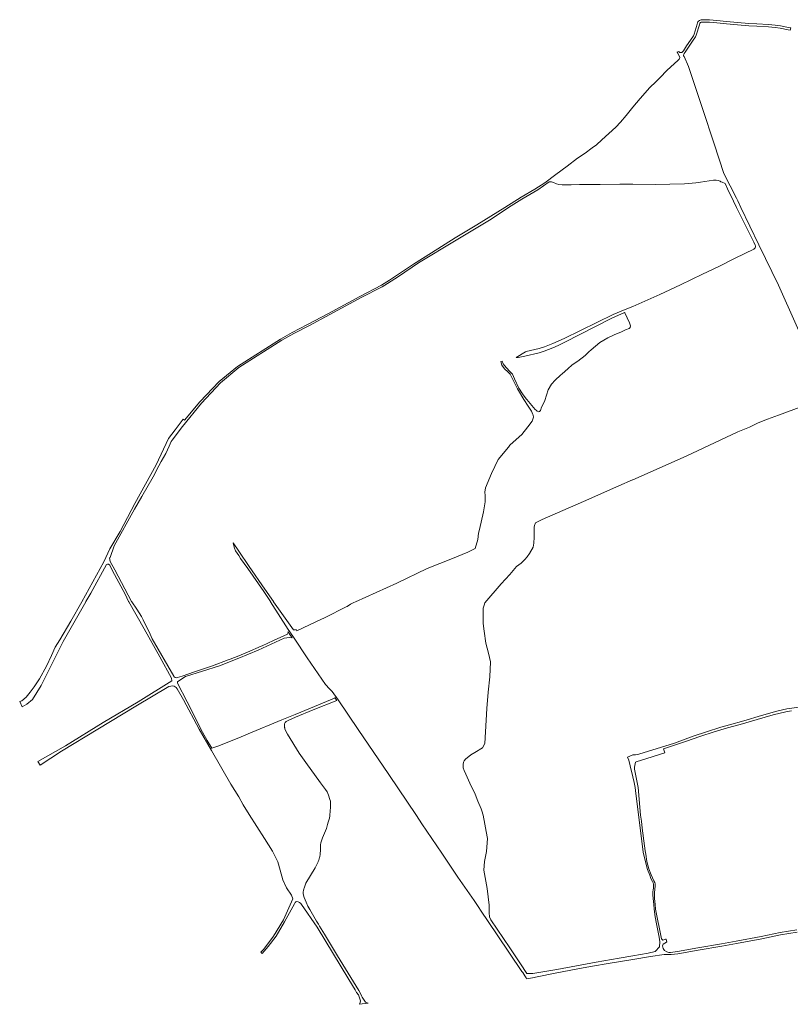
# Model space of a CAD drawing. Extents: x 154222 to 160093, y 456746 to 462495.
# Tile 1 of 256: x 154222 to 155200, y 458989 to 460238. Entities that reach past the tile are written whole.
import ezdxf

# ---------------------------------------------------------------- set-up
doc = ezdxf.new("R2010")
doc.units = 0
doc.header["$LTSCALE"] = 0.75
doc.layers.add('B-XX-VH-VERHARDING_FUNDERING_ZAND-GV', color=252, linetype='CONTINUOUS', lineweight=18)

msp = doc.modelspace()

# ---------------------------------------------------------------- linework, layer by layer
at = {"layer": 'B-XX-VH-VERHARDING_FUNDERING_ZAND-GV'}
for points in [[(155229.875, 459801.088), (155185.115, 459901.836), (155160.123, 459952.895), (155137.303, 460000), (155137.244, 460000.125), (155133.269, 460008.561), (155131.549, 460011.961), (155115.755, 460043.185), (155103.481, 460080.784), (155088.507, 460125.6), (155070.661, 460179.19), (155065.26, 460191.608), (155064.614, 460192.631), (155064.503, 460193.612), (155064.735, 460194.472), (155065.385, 460195.392), (155066.711, 460197.072), (155070.948, 460203.402), (155076.058, 460210.997), (155079.562, 460216.6), (155080.735, 460218.937), (155084.598, 460231.955), (155085.117, 460233.525), (155085.345, 460234.007), (155085.718, 460234.43), (155086.156, 460234.751), (155086.966, 460235.184), (155087.589, 460235.368), (155088.095, 460235.432), (155097.401, 460235.146), (155106.569, 460234.593), (155118.905, 460233.232), (155132.881, 460232.035), (155147.218, 460230.805), (155157.503, 460230.053), (155172.137, 460229.392), (155180.654, 460228.382), (155187.235, 460227.709), (155197.24, 460225.675), (155199.971, 460225.329), (155200.8, 460228.248), (155197.728, 460228.637), (155187.687, 460230.679), (155180.983, 460231.364), (155172.382, 460232.385), (155157.68, 460233.048), (155147.456, 460233.795), (155133.138, 460235.024), (155119.198, 460236.218), (155106.824, 460237.584), (155097.538, 460238.143), (155087.953, 460238.438), (155086.971, 460238.314), (155085.822, 460237.974), (155084.555, 460237.297), (155083.683, 460236.659), (155082.813, 460235.673), (155082.326, 460234.641), (155081.735, 460232.853), (155077.934, 460220.045), (155076.944, 460218.071), (155073.54, 460212.63), (155068.457, 460205.073), (155064.284, 460198.838), (155063.306, 460197.6), (155062.308, 460196.906), (155061.863, 460196.665), (155059.875, 460196.854), (155058.808, 460197.541), (155058.009, 460198.06), (155055.921, 460197.33), (155056.401, 460197.106), (155057.297, 460195.979), (155059.718, 460190.443), (155059.36, 460189.068), (155058.818, 460188.36), (155057.719, 460187.131), (155043.179, 460173.991), (155034.94, 460165.294), (155029.548, 460159.683), (155021.862, 460152.332), (155009.335, 460138.335), (155000, 460127.612), (154991.505, 460116.778), (154984.468, 460108.236), (154978.691, 460102.205), (154960.922, 460085.922), (154953.958, 460079.794), (154948.664, 460075.682), (154939.505, 460069.243), (154930.073, 460062.68), (154916.823, 460052.771), (154902.362, 460041.85), (154888.393, 460031.507), (154875.787, 460023.434), (154858.637, 460013.413), (154837.772, 460000), (154802.142, 459978.263), (154774.684, 459961.539), (154744.548, 459942.8), (154721.78, 459928.096), (154707.843, 459918.896), (154691.227, 459907.847), (154681.34, 459901.737), (154653.538, 459887.219), (154613.971, 459865.894), (154587.343, 459851.678), (154567.967, 459841.64), (154553.027, 459833.159), (154498.328, 459798.418), (154475.273, 459779.255), (154450.766, 459753.546), (154431.116, 459730.454), (154429.659, 459731.422), (154419.41, 459718.2), (154411.102, 459707.121), (154395.182, 459673.713), (154368.367, 459624.795), (154349.702, 459589.116), (154336.531, 459567.095), (154328.89, 459550.466), (154300.786, 459500), (154287.175, 459475.477), (154272.997, 459451.848), (154267.09, 459442.187), (154262.294, 459431.971), (154256.178, 459418.21), (154247.074, 459402.225), (154240.333, 459392.148), (154235.537, 459385.267), (154230.255, 459379.012), (154224.904, 459374.46), (154222.124, 459373.383), (154225.182, 459366.776), (154231.308, 459369.949), (154238.35, 459376.12), (154249.225, 459393.55), (154277.332, 459449.586), (154306.082, 459500), (154306.155, 459500.125), (154312.401, 459510.845), (154332.486, 459547.037), (154333.723, 459547.813), (154334.836, 459547.816), (154336.443, 459546.316), (154339.955, 459539.138), (154356.008, 459509.544), (154360.362, 459500.125), (154360.42, 459500), (154379.908, 459465.661), (154400.03, 459430.204), (154414.834, 459403.163), (154415.274, 459399.615), (154372.384, 459372.874), (154327.973, 459346.961), (154280.093, 459317.319), (154245.092, 459297.137), (154248.045, 459292.716), (154275.322, 459310.361), (154321.178, 459338.169), (154369.347, 459367.66), (154411.293, 459392.272), (154413.707, 459393.043), (154416.035, 459393.251), (154418.016, 459392.869), (154420.483, 459391.409), (154422.137, 459389.62), (154430.184, 459375.419), (154449.956, 459338.414), (154465.485, 459311.106), (154490.245, 459268.479), (154500, 459252.285), (154505.686, 459242.523), (154513.483, 459229.903), (154532.617, 459199.735), (154542.845, 459183.575), (154549.682, 459170.026), (154552.445, 459159.248), (154556.015, 459147.292), (154560.538, 459136.975), (154566.99, 459127.601), (154568.53, 459123.022), (154556.748, 459096.302), (154544.171, 459075.702), (154532.045, 459059.399), (154528.306, 459055.365), (154529.993, 459053.713), (154537.355, 459062.509), (154547.51, 459075.871), (154558.069, 459093.839), (154570.686, 459116.939), (154571.686, 459118.492), (154572.371, 459119.176), (154573.659, 459119.533), (154575.357, 459119.313), (154577.385, 459118.492), (154578.754, 459117.286), (154579.745, 459115.953), (154599.626, 459086.962), (154639.974, 459020.735), (154647.856, 459007.435), (154649.625, 459004.45), (154652.094, 459001.134), (154652.486, 459000), (154654.607, 458993.858), (154653.549, 458989.757), (154653.077, 458989.27), (154664.441, 458990.722), (154660.737, 458991.957), (154656.641, 458998.511), (154655.957, 459000), (154654.593, 459002.972), (154652.29, 459006.74), (154625.493, 459050.58), (154608.825, 459078.209), (154602.697, 459088.367), (154601.106, 459091.138), (154598.924, 459094.935), (154590.488, 459109.619), (154587.905, 459113.889), (154585.548, 459118.656), (154583.028, 459124.573), (154582.097, 459127.532), (154581.85, 459129.655), (154581.905, 459131.847), (154582.097, 459133.628), (154582.686, 459135.669), (154582.953, 459136.8), (154585.325, 459142.761), (154597.003, 459162.461), (154600.381, 459169.29), (154600.69, 459169.97), (154600.985, 459170.657), (154601.265, 459171.349), (154601.531, 459172.048), (154601.781, 459172.752), (154602.016, 459173.461), (154602.236, 459174.175), (154602.44, 459174.894), (154602.629, 459175.616), (154602.802, 459176.343), (154602.96, 459177.073), (154603.102, 459177.806), (154603.229, 459178.543), (154603.328, 459179.199), (154603.74, 459185.743), (154603.715, 459188.638), (154603.715, 459191.459), (154604.318, 459194.199), (154606.564, 459200.391), (154607.777, 459203.434), (154611.259, 459212.391), (154612.903, 459217.322), (154613.657, 459220.335), (154615.204, 459225.527), (154615.601, 459228.581), (154616.245, 459235.088), (154616.547, 459238.595), (154616.602, 459241.663), (154616.656, 459244.293), (154616.382, 459246.978), (154615.78, 459249.307), (154613.889, 459254.731), (154612.246, 459258.84), (154610.273, 459261.964), (154603.835, 459270.182), (154585.398, 459295.989), (154576.814, 459307.759), (154561.843, 459332.005), (154558.747, 459338.527), (154558.617, 459339.03), (154558.502, 459339.537), (154558.403, 459340.048), (154558.32, 459340.561), (154558.253, 459341.077), (154558.201, 459341.594), (154558.179, 459341.892), (154558.115, 459342.396), (154558.07, 459343.548), (154558.235, 459345), (154559.029, 459346.836), (154560.207, 459347.986), (154563.55, 459349.685), (154572.303, 459353.424), (154594.644, 459362.671), (154624.735, 459374.876), (154623.038, 459377.335), (154622.234, 459378.499), (154621.46, 459377.742), (154606.565, 459371.313), (154591.222, 459365.169), (154571.716, 459356.909), (154554.955, 459350.371), (154511.917, 459332.227), (154500, 459327.469), (154473.52, 459316.897), (154465.925, 459314.084), (154460.018, 459323.788), (154454.11, 459334.337), (154434.56, 459373.015), (154422.464, 459396.785), (154422.183, 459398.472), (154424.012, 459399.457), (154432.732, 459405.083), (154475.77, 459418.866), (154500, 459428.614), (154524.716, 459438.557), (154557.909, 459453.747), (154564.66, 459454.591), (154567.777, 459454.25), (154564.245, 459459.784), (154562.673, 459462.247), (154562.273, 459459.865), (154562.113, 459458.912), (154544.076, 459450.651), (154529.8, 459444.159), (154528.681, 459443.649), (154511.292, 459436.201), (154500, 459431.546), (154489.192, 459427.262), (154486.542, 459426.211), (154466.65, 459418.505), (154443.962, 459411.224), (154428.126, 459405.711), (154422.515, 459403.743), (154420.491, 459403.593), (154419.367, 459403.93), (154418.317, 459404.718), (154417.729, 459405.436), (154390.212, 459452.797), (154386.268, 459461.635), (154380.149, 459473.972), (154378.829, 459476.843), (154376.729, 459481.409), (154370.956, 459490.37), (154364.242, 459500), (154364.176, 459500.125), (154342.742, 459540.476), (154337.077, 459550.96), (154336.182, 459555.576), (154337.065, 459556.274), (154342.191, 459570.933), (154367.723, 459617.368), (154376.983, 459633.375), (154391.668, 459658.643), (154398.547, 459672.269), (154401.59, 459677.825), (154407.464, 459687.9), (154411.735, 459697.346), (154414.508, 459703.123), (154415.821, 459704.874), (154428.518, 459722.451), (154452.638, 459752.107), (154477.146, 459777.816), (154500.201, 459796.979), (154554.9, 459831.72), (154569.839, 459840.201), (154589.216, 459850.239), (154615.844, 459864.455), (154655.411, 459885.78), (154681.971, 459899.649), (154688.72, 459903.737), (154702.951, 459912.728), (154728.397, 459929.867), (154775.862, 459958.86), (154820.398, 459985.417), (154842.266, 460000), (154842.391, 460000.078), (154859.39, 460010.732), (154879.829, 460022.445), (154894.069, 460032.612), (154895.277, 460032.823), (154896.184, 460032.804), (154897.053, 460032.695), (154900.164, 460031.543), (154902.573, 460030.438), (154903.304, 460030.242), (154906.142, 460029.481), (154910.423, 460028.95), (154915.097, 460028.857), (154921.901, 460028.984), (154932.445, 460029.381), (154958.644, 460029.535), (154983.514, 460029.808), (155000, 460029.893), (155028.354, 460029.471), (155065.789, 460030.238), (155080.269, 460031.361), (155086.131, 460032.415), (155102.58, 460034.953), (155105.911, 460034.895), (155108.573, 460034.307), (155110.78, 460033.502), (155111.945, 460032.935), (155113.613, 460032.124), (155117.31, 460030.439), (155120.452, 460023.775), (155127.79, 460008.292), (155131.661, 460000.125), (155131.72, 460000), (155153.597, 459956.264), (155153.746, 459956.065), (155155.589, 459952.43), (155155.924, 459951.473), (155155.947, 459950.589), (155155.858, 459949.666), (155155.364, 459948.817), (155153.509, 459947.316), (155130.204, 459935.881), (155109.404, 459925.121), (155088.672, 459915.448), (155060.749, 459902.17), (155034.37, 459889.856), (155000, 459874.426), (154990.237, 459870.943), (154975.039, 459864.444), (154912.995, 459834.002), (154898.593, 459827.441), (154887.873, 459823.232), (154881.173, 459821.209), (154864.625, 459817.331), (154864.165, 459816.946), (154852.299, 459809.827), (154854.514, 459809.997), (154863.142, 459811.688), (154881.152, 459815.909), (154887.852, 459817.932), (154898.572, 459822.141), (154905.303, 459825.207), (154912.974, 459828.702), (154973.592, 459859.854), (154989.699, 459867.096), (154989.881, 459866.34), (154995.821, 459853.989), (154997.154, 459850.148), (154996.883, 459847.738), (154995.479, 459846.571), (154990.719, 459844.985), (154985.74, 459842.621), (154976.438, 459838.503), (154968.426, 459834.734), (154958.134, 459828.908), (154947.223, 459819.471), (154944.459, 459816.919), (154939.752, 459812.572), (154930.352, 459805.354), (154923.033, 459800.419), (154917.611, 459795.335), (154910.538, 459789.2), (154908.457, 459787.301), (154901.758, 459781.188), (154896.924, 459775.865), (154892.835, 459768.94), (154888.596, 459755.38), (154888.207, 459754.137), (154884.409, 459746.805), (154883.076, 459742.484), (154881.944, 459741.22), (154880.862, 459740.952), (154878.759, 459741.801), (154877.424, 459742.879), (154876.138, 459743.917), (154871.835, 459748.918), (154865.49, 459756.482), (154864.772, 459757.496), (154860.316, 459763.794), (154855.675, 459771.033), (154849.893, 459782.835), (154847.339, 459788.615), (154844.652, 459791.751), (154839.462, 459797.353), (154835.62, 459801.709), (154834.427, 459805.199), (154832.614, 459804.935), (154834.012, 459800.217), (154837.405, 459795.512), (154841.371, 459791.756), (154844.589, 459788.613), (154847.858, 459781.873), (154853.758, 459769.999), (154861.744, 459756.715), (154867.488, 459747.997), (154871.421, 459741.922), (154873.482, 459737.609), (154873.604, 459736.639), (154873.929, 459734.056), (154872.409, 459729.123), (154867.061, 459721.891), (154859.122, 459712.253), (154852.127, 459705.951), (154844.248, 459698.595), (154843.121, 459697.407), (154842.279, 459696.084), (154829.213, 459680.568), (154820.72, 459662.765), (154813.354, 459644.671), (154812.459, 459639.189), (154812.865, 459634.582), (154812.598, 459626.697), (154810.692, 459614.276), (154805.416, 459591.577), (154804.53, 459587.14), (154803.408, 459579.142), (154800.224, 459567.712), (154790.668, 459562.809), (154771.396, 459554.97), (154739.384, 459542.067), (154700.838, 459523.448), (154648.251, 459500), (154646.239, 459499.148), (154642.092, 459496.825), (154637.472, 459493.855), (154636.488, 459493.395), (154609.865, 459480.002), (154598.106, 459474.449), (154573.877, 459463.152), (154572.803, 459464.721), (154572.254, 459464.466), (154569.658, 459464.255), (154544.124, 459500), (154544.038, 459500.125), (154533.234, 459515.761), (154513.517, 459544.585), (154500, 459564.346), (154493.006, 459574.571), (154492.92, 459574.696), (154494.032, 459570.873), (154494.729, 459567.966), (154496.111, 459564.531), (154497.974, 459561.548), (154500, 459558.517), (154502.362, 459554.984), (154511.461, 459542.063), (154531.941, 459512.981), (154540.461, 459500.125), (154540.544, 459500), (154562.999, 459464.891), (154564.857, 459461.986), (154570.225, 459453.849), (154586.818, 459428.695), (154610.339, 459394.879), (154615.445, 459389.382), (154618.676, 459385.915), (154622.954, 459380.26), (154623.407, 459379.594), (154626.124, 459375.597), (154651.629, 459338.073), (154690.561, 459280.701), (154725.534, 459228.917), (154732.621, 459218.421), (154757.704, 459181.113), (154778.305, 459150.469), (154798.811, 459120.919), (154804.904, 459111.9), (154806.932, 459108.9), (154828.195, 459077.428), (154859.356, 459031.104), (154860.421, 459029.485), (154863.032, 459025.516), (154864.707, 459022.908), (154865.446, 459021.628), (154873.014, 459022.928), (154878.574, 459024.172), (154901.563, 459028.735), (154930.256, 459034.45), (154946.64, 459037.037), (154971.368, 459041.593), (155000, 459045.985), (155022.725, 459050.047), (155040.096, 459052.406), (155044.83, 459052.406), (155048.978, 459052.308), (155057.225, 459053.333), (155083.04, 459058.066), (155113.247, 459063.19), (155131.742, 459066.46), (155163.706, 459072.462), (155187.52, 459077.245), (155208.699, 459080.905)], [(155217.069, 459367.253), (155195.683, 459363.964), (155183.068, 459361.115), (155163.562, 459355.752), (155141.005, 459348.998), (155122.778, 459343.972), (155111.933, 459341.009), (155093.857, 459335.041), (155076.835, 459329.374), (155063.089, 459324.494), (155052.92, 459320.777), (155007.815, 459306.474), (155003.461, 459305.771), (155000, 459305.771), (154993.468, 459302.826), (154995.016, 459299.214), (154996.879, 459291.708), (155000, 459277.852), (155001.75, 459270.643), (155003.327, 459264.146), (155004.186, 459256.838), (155009.043, 459216.708), (155013.155, 459182.173), (155016.085, 459169.986), (155018.797, 459160.399), (155021.539, 459153.028), (155023.199, 459149), (155025.216, 459145.148), (155026.128, 459143.252), (155026.456, 459141.872), (155026.55, 459140.509), (155026.477, 459138.488), (155026.33, 459136.181), (155026.15, 459134.922), (155025.726, 459131.59), (155025.644, 459128.024), (155025.833, 459123.454), (155026.679, 459115.862), (155027.109, 459109.959), (155028.604, 459100.437), (155030.361, 459091.311), (155030.807, 459089.12), (155033.777, 459074.524), (155034.362, 459068.473), (155034.107, 459062.343), (155028.683, 459056.257), (155019.555, 459054.008), (155000, 459050.767), (154982.844, 459047.923), (154953.655, 459042.66), (154903.601, 459033.635), (154873.174, 459028.344), (154865.766, 459028.476), (154857.431, 459040.515), (154857.56, 459040.64), (154844.201, 459061.096), (154820.014, 459096.566), (154818.348, 459100.221), (154817.808, 459105.193), (154817.856, 459115.106), (154815.228, 459136.272), (154811.101, 459159.531), (154811.958, 459170.249), (154814.35, 459183.032), (154815.639, 459199.473), (154814.094, 459208.534), (154812.396, 459218.013), (154810.35, 459229.047), (154808.56, 459234.533), (154807.519, 459237.272), (154803.481, 459247.029), (154800.013, 459255.819), (154798.369, 459259.764), (154795.575, 459265.298), (154793.383, 459269.846), (154788.096, 459281.352), (154786.342, 459285.79), (154785.082, 459289.352), (154784.781, 459290.858), (154784.699, 459293.571), (154785.356, 459296.557), (154786.288, 459298.365), (154787.986, 459300.447), (154794.397, 459305.926), (154799.802, 459308.685), (154809.592, 459314.822), (154812.335, 459320.243), (154814.766, 459364.635), (154816.464, 459385.368), (154818.892, 459404.744), (154819.541, 459423.728), (154816.902, 459434.612), (154813.759, 459447.256), (154811.547, 459462.649), (154810.221, 459472.51), (154810.345, 459485.425), (154810.351, 459491.711), (154811.386, 459495.832), (154812.265, 459498.459), (154833.056, 459522.863), (154844.147, 459534.672), (154852.711, 459544.711), (154858.384, 459548.982), (154863.283, 459553.46), (154866.018, 459556.91), (154869.011, 459561.235), (154873.503, 459569.372), (154874.383, 459574.112), (154875.01, 459581.995), (154875.014, 459586.53), (154874.966, 459589.209), (154874.814, 459591.734), (154874.765, 459594.723), (154875.334, 459596.783), (154876.487, 459599.957), (154885.279, 459604.266), (154937.522, 459627.333), (154982.542, 459647.183), (154999.875, 459654.463), (155000, 459654.515), (155067.94, 459684.817), (155133.596, 459715.434), (155148.351, 459721.69), (155159.382, 459726.989), (155171.183, 459731.659), (155185.196, 459736.916), (155215.924, 459748.14)], [(155208.178, 459083.838), (155186.973, 459080.173), (155163.138, 459075.387), (155131.208, 459069.391), (155112.738, 459066.126), (155082.522, 459061), (155056.772, 459056.278), (155053.907, 459055.785), (155050.735, 459055.346), (155048.002, 459055.199), (155045.708, 459055.15), (155043.21, 459055.824), (155040.428, 459057.409), (155038.664, 459059.912), (155037.963, 459063.4), (155038.847, 459065.578), (155042.913, 459068.011), (155043.103, 459068.068), (155042.406, 459072.12), (155041.633, 459071.847), (155038.049, 459070.813), (155036.707, 459072.17), (155029.08, 459110.17), (155028.568, 459116.068), (155027.728, 459123.598), (155027.676, 459124.863), (155027.545, 459128.041), (155027.623, 459131.448), (155028.032, 459134.667), (155028.222, 459135.985), (155028.375, 459138.394), (155028.452, 459140.54), (155028.341, 459142.159), (155027.929, 459143.891), (155026.914, 459146), (155024.923, 459149.804), (155023.308, 459153.721), (155020.605, 459160.99), (155017.942, 459170.404), (155016.529, 459179.625), (155015.694, 459184.172), (155014.812, 459190.39), (155012.074, 459212.57), (155010.961, 459221.665), (155010.033, 459229.414), (155007.016, 459264.541), (155005.392, 459272.8), (155003.072, 459283.194), (155002.33, 459287.649), (155002.469, 459290.294), (155003.49, 459296.419), (155004.281, 459297.021), (155017.763, 459301.186), (155040.659, 459308.202), (155038.884, 459313.249), (155054.137, 459318.392), (155068.297, 459323.234), (155085.017, 459328.826), (155103.439, 459334.898), (155120.122, 459339.907), (155136.39, 459344.295), (155158.006, 459350.786), (155178.065, 459356.402), (155194.408, 459360.187), (155201.562, 459361.498)]]:
    msp.add_lwpolyline(points, dxfattribs=at)

doc.saveas('drawing.dxf')
